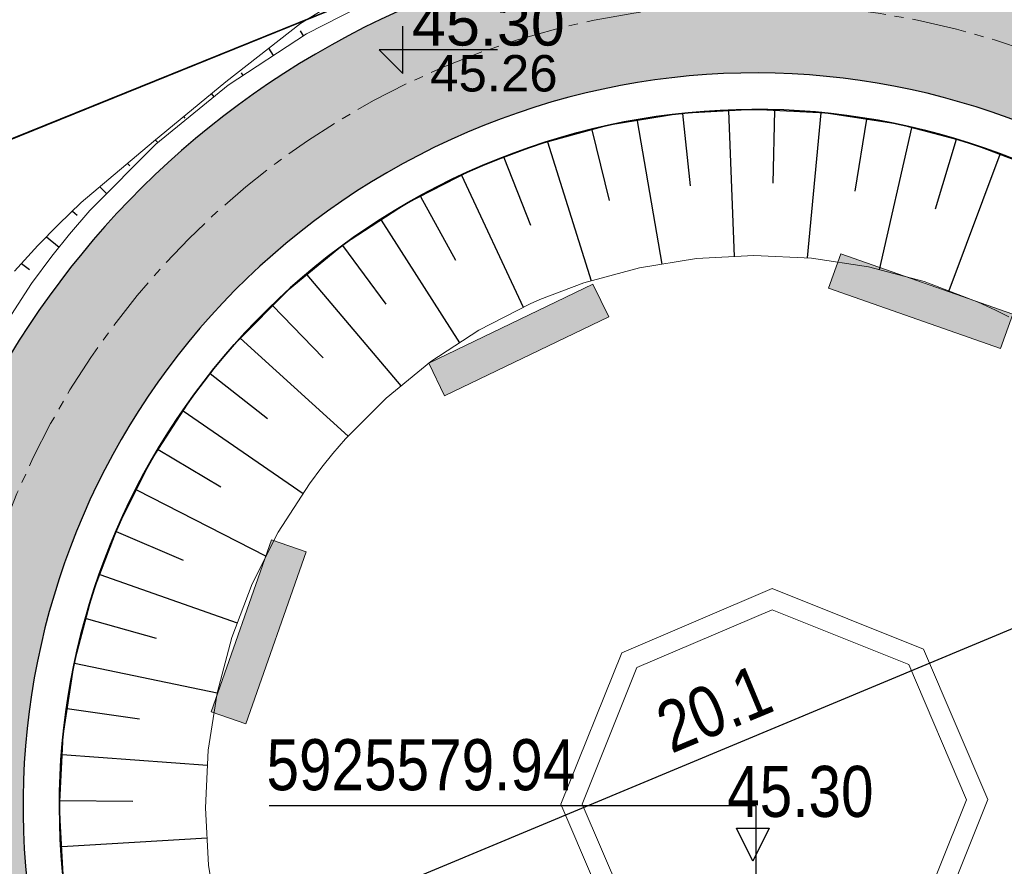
# Model space of a CAD drawing. Header units: metres. Extents: x 0 to 5465380, y 0 to 5925815.
# Tile 58 of 141: x 5463892 to 5463906, y 5925579 to 5925591. Entities that reach past the tile are written whole.
import ezdxf

# ---------------------------------------------------------------- set-up
doc = ezdxf.new("R2010")
doc.units = ezdxf.units.M
for name, pattern in [('CENTER2', [1.125, 0.75, -0.125, 0.125, -0.125]), ('PRZER1-1', [2, 1, -1]), ('PRZER3-1', [4, 3, -1])]:
    doc.linetypes.add(name, pattern=pattern)
for name, color, linetype, lineweight in [('! DB - Nawierzchnia zjazdów', 6, 'Continuous', 30), ('$DR - obrzeże 8x30', 34, 'Continuous', 30), ('$DR - osie ścieżek', 7, 'CENTER2', 15), ('$DR - wyp. chodnik', 44, 'Continuous', 5), ('$DR - zał. arch.', 7, 'Continuous', 13), ('$DR - zał. droga', 7, 'Continuous', 13), ('$DR - zał. mapa', 250, 'Continuous', 0), ('0_Nr_Pióra__141', 7, 'Continuous', 0), ('___ławki_Nr_Pióra__141', 7, 'Continuous', 0), ('___ławki_Nr_Pióra__246', 34, 'Continuous', 211)]:
    doc.layers.add(name, color=color, linetype=linetype, lineweight=lineweight)
for name, color, linetype in [('$DR - rzędne', 1, 'Continuous'), ('$DR - wymiary', 7, 'Continuous'), ('AecObjExplode_rys 1_Vport_D5A', 7, 'Continuous'), ('AecObjExplode_rys 3_Vport_DDD', 7, 'Continuous'), ('AecObjExplode_rys 4_Vport_E22', 7, 'Continuous'), ('C-DROGI-KORYTARZE', 7, 'Continuous'), ('C-DROGI-SYTUACJA-ETYKIETY', 7, 'Continuous'), ('C-DZIALKI', 5, 'Continuous')]:
    doc.layers.add(name, color=color, linetype=linetype)
for name, color, linetype, lineweight, true_color in [('EGBD03', 7, 'Continuous', 18, 0x008000), ('EGBK02', 7, 'PRZER3-1', 18, 0x008000), ('EGBU01', 7, 'PRZER1-1', 18, 0x008000)]:
    doc.layers.add(name, color=color, linetype=linetype, lineweight=lineweight, true_color=true_color)
doc.styles.add('ARIAL 2', font='ARIALN.TTF')
doc.styles.get("Standard").update_dxf_attribs({"font": 'arial.ttf'})
doc.dimstyles.new('LINIOWY', dxfattribs={"dimtxt": 0.7, "dimasz": 0.3, "dimexe": 0.3, "dimexo": 0, "dimgap": 0.2, "dimtad": 1, "dimzin": 9, "dimdsep": 46, "dimtxsty": 'ARIAL 2', "dimblk": 'OBLIQUE', "dimcen": 0, "dimdle": 0.2, "dimclrd": 7, "dimclre": 7, "dimclrt": 1, "dimadec": 0, "dimazin": 0, "dimtfac": 1, "dimtofl": 0, "dimtmove": 1, "dimatfit": 3, "dimldrblk": 'OBLIQUE', "dimfxl": 0.3, "dimfxlon": 1, "dimtolj": 1, "dimtzin": 1, "dimarcsym": 0})

# ---------------------------------------------------------------- blocks, each defined once
blk = doc.blocks.new('GK.6640.1913.2022 szara')
at = {"layer": 'EGBD03', "color": 52, "linetype": 'Continuous', "lineweight": 30}
blk.add_lwpolyline([(5463976.53, 5925486.659), (5463970.344, 5925578.524), (5463983.032, 5925590.042), (5463928.32, 5925650.72), (5463927.256, 5925651.9), (5463894.766, 5925638.737), (5463911.73, 5925597.06), (5463843.77, 5925569.527), (5463856.962, 5925537.116), (5463925.884, 5925562.287), (5463928.865, 5925568.698), (5463933.562, 5925570.413), (5463940.422, 5925551.628), (5463935.726, 5925549.913), (5463929.655, 5925553.021), (5463860.732, 5925527.855), (5463901.732, 5925427.127), (5463960.738, 5925457.702)], close=True, dxfattribs=at)
blk.add_lwpolyline([(5463835.255, 5925590.447), (5463843.77, 5925569.527), (5463911.73, 5925597.06), (5463894.766, 5925638.737)], dxfattribs=at)
at = {"layer": 'EGBK02', "color": 252, "linetype": 'PRZER3-1', "lineweight": 18, "ltscale": 0.5}
blk.add_lwpolyline([(5463856.962, 5925537.116), (5463860.732, 5925527.855), (5463899.34, 5925515.62), (5463908.85, 5925504.3), (5463937.87, 5925497.24), (5463946.13, 5925487.11), (5463947.1, 5925482.79), (5463950.95, 5925472.07), (5463950.99, 5925465.56), (5463952.34, 5925458.74), (5463949.58, 5925451.92), (5463960.738, 5925457.702), (5463976.53, 5925486.659), (5463970.344, 5925578.524), (5463983.032, 5925590.042), (5463928.32, 5925650.72), (5463927.256, 5925651.9), (5463894.766, 5925638.737), (5463911.73, 5925597.06), (5463843.77, 5925569.527)], close=True, dxfattribs=at)
blk.add_lwpolyline([(5463949.58, 5925451.92), (5463952.34, 5925458.74), (5463950.99, 5925465.56), (5463950.95, 5925472.07), (5463947.1, 5925482.79), (5463946.13, 5925487.11), (5463937.87, 5925497.24), (5463908.85, 5925504.3), (5463899.34, 5925515.62), (5463860.732, 5925527.855), (5463856.962, 5925537.116), (5463843.77, 5925569.527), (5463911.73, 5925597.06), (5463894.766, 5925638.737), (5463873.872, 5925630.272)], dxfattribs=at)
at = {"layer": 'EGBU01', "color": 252, "linetype": 'PRZER1-1', "ltscale": 0.5}
blk.add_lwpolyline([(5463856.962, 5925537.116), (5463860.732, 5925527.855), (5463899.34, 5925515.62), (5463908.85, 5925504.3), (5463937.87, 5925497.24), (5463946.13, 5925487.11), (5463947.1, 5925482.79), (5463950.95, 5925472.07), (5463950.99, 5925465.56), (5463952.34, 5925458.74), (5463949.58, 5925451.92), (5463960.738, 5925457.702), (5463976.53, 5925486.659), (5463970.344, 5925578.524), (5463983.032, 5925590.042), (5463928.32, 5925650.72), (5463927.256, 5925651.9), (5463894.766, 5925638.737), (5463911.73, 5925597.06), (5463843.77, 5925569.527)], close=True, dxfattribs=at)
blk.add_lwpolyline([(5463860.732, 5925527.855), (5463856.962, 5925537.116), (5463843.77, 5925569.527), (5463911.73, 5925597.06), (5463894.766, 5925638.737), (5463873.872, 5925630.272)], dxfattribs=at)
blk = doc.blocks.new('świetlica_bezrzecze_PB_PZT oczyszczony')
at = {"layer": '___ławki_Nr_Pióra__246', "linetype": 'Continuous'}
for points in [[(5463905.607, 5925586.208), (5463905.773, 5925586.68), (5463903.414, 5925587.508), (5463903.248, 5925587.036)], [(5463900.234, 5925586.642), (5463900.017, 5925587.093), (5463897.764, 5925586.01), (5463897.981, 5925585.559)], [(5463896.082, 5925583.421), (5463895.61, 5925583.586), (5463894.782, 5925581.227), (5463895.254, 5925581.062)]]:
    blk.add_hatch(color=256, dxfattribs=at).paths.add_polyline_path(points, flags=0)
at = {"layer": '0_Nr_Pióra__141', "linetype": 'Continuous', "flags": 128}
for points in [[(5463904.598, 5925577.943), (5463905.432, 5925580.022), (5463904.551, 5925582.083), (5463902.472, 5925582.917), (5463900.411, 5925582.036), (5463899.577, 5925579.958), (5463900.458, 5925577.896), (5463902.536, 5925577.062)], [(5463904.346, 5925581.874), (5463902.475, 5925582.625), (5463900.62, 5925581.832), (5463899.869, 5925579.961), (5463900.662, 5925578.106), (5463902.533, 5925577.355), (5463904.388, 5925578.148), (5463905.139, 5925580.019)]]:
    blk.add_lwpolyline(points, close=True, dxfattribs=at)
at = {"layer": '___ławki_Nr_Pióra__141', "linetype": 'Continuous', "flags": 128}
for points in [[(5463905.607, 5925586.208), (5463905.773, 5925586.68), (5463903.414, 5925587.508), (5463903.248, 5925587.036)], [(5463900.234, 5925586.642), (5463900.017, 5925587.093), (5463897.764, 5925586.01), (5463897.981, 5925585.559)], [(5463896.082, 5925583.421), (5463895.61, 5925583.586), (5463894.782, 5925581.227), (5463895.254, 5925581.062)]]:
    blk.add_lwpolyline(points, close=True, dxfattribs=at)
blk = doc.blocks.new('Rys. 2. Plan sytuacyjny Cynamonowa')
at = {"layer": '! DB - Nawierzchnia zjazdów', "lineweight": 9, "true_color": 0x5994a6}
h = blk.add_hatch(dxfattribs=at)
h.set_pattern_fill('ANSI37', color=135, scale=0.15, angle=26)
h.set_pattern_definition([(71, (0, 0), (-0.45030322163, 0.15505183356), []), (161, (0, 0), (-0.15505183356, -0.45030322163), [])])
edge = h.paths.add_edge_path()
edge.add_line((5463812.143, 5925608.65), (5463827.843, 5925615.171))
edge.add_arc((5463830.144, 5925609.63), 6, 112.5554, 202.1104)
edge.add_line((5463824.586, 5925607.372), (5463896.975, 5925429.191))
edge.add_arc((5463902.534, 5925431.449), 6, 202.1104, 297.3667)
edge.add_line((5463905.292, 5925426.121), (5463890.131, 5925418.273))
edge.add_arc((5463887.373, 5925423.602), 6, 297.3667, 382.1104)
edge.add_line((5463892.931, 5925425.86), (5463820.003, 5925605.367))
edge.add_arc((5463814.444, 5925603.109), 6, 22.1104, 112.5569)
blk = doc.blocks.new('kota')
at = {"color": 0, "linetype": 'ByBlock', "lineweight": -2}
for p, q in [((0, 0), (0, 1)), ((2, 0.5), (-0.5, 0.5)), ((-0.5, 0.5), (0, 0))]:
    blk.add_line(p, q, dxfattribs=at)
blk = doc.blocks.new('_OBLIQUE')
at = {"color": 0, "linetype": 'ByBlock'}
blk.add_line((-0.5, -0.5), (0.5, 0.5), dxfattribs=at)
blk = doc.blocks.new('*D22')
at = {"layer": '$DR - wymiary', "color": 7, "lineweight": -2, "transparency": 16777216}
for p, q in [((5463911.27, 5925584.34), (5463911.039, 5925584.894)), ((5463892.45, 5925576.812), (5463911.339, 5925584.694)), ((5463892.75, 5925576.612), (5463892.519, 5925577.166))]:
    blk.add_line(p, q, dxfattribs=at)
at = {"layer": 'Defpoints', "color": 0, "transparency": 16777216}
for p in [(5463911.154, 5925584.617), (5463911.808, 5925583.051), (5463892.977, 5925576.067)]:
    blk.add_point(p, dxfattribs=at)
at = {"layer": '$DR - wymiary', "color": 7, "lineweight": -2, "transparency": 16777216, "xscale": 0.3, "yscale": 0.3, "zscale": 0.3}
for p, rotation in [((5463911.154, 5925584.617), 22.6490007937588), ((5463892.634, 5925576.889), 202.6490007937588)]:
    blk.add_blockref('_OBLIQUE', p, dxfattribs=dict(at, rotation=rotation))
at = {"layer": '$DR - wymiary', "color": 1, "transparency": 16777216, "insert": (5463901.68, 5925581.267), "char_height": 0.7, "attachment_point": 5, "rotation": 22.649, "style": 'ARIAL 2'}
blk.add_mtext('\\A1;20.1', dxfattribs=at)
blk = doc.blocks.new('*D137')
at = {"layer": '$DR - wymiary', "color": 7, "lineweight": -2, "transparency": 16777216}
blk.add_line((5463958.724, 5925585.382), (5463964.93, 5925585.382), dxfattribs=at)
at = {"layer": 'Defpoints', "color": 0, "transparency": 16777216}
for p in [(5463958.724, 5925585.382), (5463960.561, 5925585.382), (0, 0)]:
    blk.add_point(p, dxfattribs=at)
at = {"layer": '$DR - wymiary', "color": 1, "transparency": 16777216, "insert": (5463962.845, 5925585.94), "char_height": 0.7, "attachment_point": 5, "style": 'ARIAL 2'}
blk.add_mtext('\\A1;5925585.38', dxfattribs=at)
blk = doc.blocks.new('*D138')
at = {"layer": '$DR - wymiary', "color": 7, "lineweight": -2, "transparency": 16777216}
blk.add_line((5463958.724, 5925585.382), (5463958.724, 5925592.131), dxfattribs=at)
at = {"layer": 'Defpoints', "color": 0, "transparency": 16777216}
for p in [(5463958.724, 5925587.769), (5463958.724, 5925585.382), (0, 0)]:
    blk.add_point(p, dxfattribs=at)
at = {"layer": '$DR - wymiary', "color": 1, "transparency": 16777216, "insert": (5463958.166, 5925590.05), "char_height": 0.7, "attachment_point": 5, "rotation": 90, "style": 'ARIAL 2'}
blk.add_mtext('\\A1;5463958.72', dxfattribs=at)
blk = doc.blocks.new('*D139')
at = {"layer": '$DR - wymiary', "color": 7, "lineweight": -2, "transparency": 16777216}
blk.add_line((5463922.753, 5925589.968), (5463916.372, 5925589.968), dxfattribs=at)
at = {"layer": 'Defpoints', "color": 0, "transparency": 16777216}
for p in [(5463920.738, 5925589.968), (5463922.753, 5925589.968), (0, 0)]:
    blk.add_point(p, dxfattribs=at)
at = {"layer": '$DR - wymiary', "color": 1, "transparency": 16777216, "insert": (5463918.455, 5925590.526), "char_height": 0.7, "attachment_point": 5, "style": 'ARIAL 2'}
blk.add_mtext('\\A1;5925589.97', dxfattribs=at)
blk = doc.blocks.new('*D140')
at = {"layer": '$DR - wymiary', "color": 7, "lineweight": -2, "transparency": 16777216}
blk.add_line((5463922.753, 5925589.968), (5463922.753, 5925583.407), dxfattribs=at)
at = {"layer": 'Defpoints', "color": 0, "transparency": 16777216}
for p in [(5463922.753, 5925589.968), (5463922.753, 5925587.778), (0, 0)]:
    blk.add_point(p, dxfattribs=at)
at = {"layer": '$DR - wymiary', "color": 1, "transparency": 16777216, "insert": (5463922.195, 5925585.493), "char_height": 0.7, "attachment_point": 5, "rotation": 90, "style": 'ARIAL 2'}
blk.add_mtext('\\A1;5463922.75', dxfattribs=at)
blk = doc.blocks.new('*D141')
at = {"layer": '$DR - wymiary', "color": 7, "lineweight": -2, "transparency": 16777216}
blk.add_line((5463902.252, 5925579.937), (5463902.252, 5925574.012), dxfattribs=at)
at = {"layer": 'Defpoints', "color": 0, "transparency": 16777216}
for p in [(5463902.252, 5925579.937), (5463902.252, 5925578.383), (0, 0)]:
    blk.add_point(p, dxfattribs=at)
at = {"layer": '$DR - wymiary', "color": 1, "transparency": 16777216, "insert": (5463901.695, 5925576.097), "char_height": 0.7, "attachment_point": 5, "rotation": 90, "style": 'ARIAL 2'}
blk.add_mtext('\\A1;5463902.25', dxfattribs=at)
blk = doc.blocks.new('*D142')
at = {"layer": '$DR - wymiary', "color": 7, "lineweight": -2, "transparency": 16777216}
blk.add_line((5463902.252, 5925579.937), (5463895.575, 5925579.937), dxfattribs=at)
at = {"layer": 'Defpoints', "color": 0, "transparency": 16777216}
for p in [(5463899.94, 5925579.937), (5463902.252, 5925579.937), (0, 0)]:
    blk.add_point(p, dxfattribs=at)
at = {"layer": '$DR - wymiary', "color": 1, "transparency": 16777216, "insert": (5463897.658, 5925580.495), "char_height": 0.7, "attachment_point": 5, "style": 'ARIAL 2'}
blk.add_mtext('\\A1;5925579.94', dxfattribs=at)
blk = doc.blocks.new('AecObjExplode_rys 1_Vport_D5A')
at = {"layer": 'C-DROGI-KORYTARZE', "color": 92, "linetype": 'Continuous', "lineweight": 9}
for p, q in [((5463896.005, 5925590.668), (5463897.12, 5925591.351)), ((5463896.088, 5925590.524), (5463897.229, 5925591.11)), ((5463894.981, 5925589.869), (5463896.005, 5925590.668)), ((5463895.016, 5925589.822), (5463896.088, 5925590.524)), ((5463893.988, 5925589.049), (5463894.981, 5925589.869)), ((5463894.022, 5925589.011), (5463895.016, 5925589.822)), ((5463900.232, 5925589.271), (5463901.219, 5925589.431)), ((5463901.219, 5925589.431), (5463902.217, 5925589.487)), ((5463902.217, 5925589.487), (5463903.215, 5925589.439)), ((5463903.215, 5925589.439), (5463904.203, 5925589.286)), ((5463899.268, 5925589.009), (5463900.232, 5925589.271)), ((5463904.203, 5925589.286), (5463905.169, 5925589.031)), ((5463892.997, 5925588.21), (5463893.988, 5925589.049)), ((5463893.119, 5925588.101), (5463894.022, 5925589.011)), ((5463898.504, 5925588.721), (5463899.268, 5925589.009)), ((5463905.169, 5925589.031), (5463906.104, 5925588.676)), ((5463897.447, 5925588.191), (5463898.336, 5925588.648)), ((5463898.336, 5925588.648), (5463898.504, 5925588.721)), ((5463892.685, 5925587.908), (5463892.997, 5925588.21)), ((5463896.611, 5925587.643), (5463897.447, 5925588.191)), ((5463892.84, 5925587.779), (5463893.119, 5925588.101)), ((5463892.406, 5925587.622), (5463892.685, 5925587.908)), ((5463892.595, 5925587.474), (5463892.84, 5925587.779)), ((5463892.085, 5925587.268), (5463892.406, 5925587.622)), ((5463895.836, 5925587.011), (5463896.611, 5925587.643)), ((5463892.316, 5925587.102), (5463892.595, 5925587.474)), ((5463900.655, 5925587.317), (5463901.435, 5925587.443)), ((5463901.435, 5925587.443), (5463902.224, 5925587.487)), ((5463902.224, 5925587.487), (5463903.013, 5925587.449)), ((5463903.013, 5925587.449), (5463903.794, 5925587.328)), ((5463899.893, 5925587.109), (5463900.655, 5925587.317)), ((5463903.794, 5925587.328), (5463904.558, 5925587.127)), ((5463899.289, 5925586.882), (5463899.893, 5925587.109)), ((5463904.558, 5925587.127), (5463905.297, 5925586.846)), ((5463891.621, 5925586.024), (5463892.316, 5925587.102)), ((5463895.132, 5925586.302), (5463895.836, 5925587.011)), ((5463899.156, 5925586.823), (5463899.289, 5925586.882)), ((5463905.297, 5925586.846), (5463905.535, 5925586.736)), ((5463898.453, 5925586.462), (5463899.156, 5925586.823)), ((5463905.535, 5925586.736), (5463905.72, 5925586.644)), ((5463897.792, 5925586.029), (5463898.453, 5925586.462)), ((5463894.915, 5925586.05), (5463895.132, 5925586.302)), ((5463894.723, 5925585.813), (5463894.915, 5925586.05)), ((5463897.18, 5925585.53), (5463897.792, 5925586.029)), ((5463894.506, 5925585.523), (5463894.723, 5925585.813)), ((5463893.964, 5925584.683), (5463894.506, 5925585.523)), ((5463896.623, 5925584.969), (5463897.18, 5925585.53)), ((5463896.451, 5925584.77), (5463896.623, 5925584.969)), ((5463893.514, 5925583.79), (5463893.964, 5925584.683)), ((5463896.3, 5925584.583), (5463896.451, 5925584.77)), ((5463896.128, 5925584.353), (5463896.3, 5925584.583)), ((5463895.7, 5925583.689), (5463896.128, 5925584.353)), ((5463893.159, 5925582.856), (5463893.514, 5925583.79)), ((5463895.344, 5925582.983), (5463895.7, 5925583.689)), ((5463895.063, 5925582.245), (5463895.344, 5925582.983)), ((5463892.904, 5925581.889), (5463893.159, 5925582.856)), ((5463894.861, 5925581.481), (5463895.063, 5925582.245)), ((5463892.751, 5925580.902), (5463892.904, 5925581.889)), ((5463894.741, 5925580.7), (5463894.861, 5925581.481)), ((5463892.702, 5925579.903), (5463892.751, 5925580.902)), ((5463894.702, 5925579.91), (5463894.741, 5925580.7)), ((5463892.758, 5925578.905), (5463892.702, 5925579.903)), ((5463894.746, 5925579.121), (5463894.702, 5925579.91)), ((5463894.873, 5925578.341), (5463894.746, 5925579.121))]:
    blk.add_line(p, q, dxfattribs=at)
at = {"layer": 'C-DROGI-KORYTARZE', "color": 92, "linetype": 'Continuous', "lineweight": -3}
for p, q in [((5463896.046, 5925590.496, 45.337), (5463896.005, 5925590.566, 45.297)), ((5463895.635, 5925590.227, 45.343), (5463895.57, 5925590.329, 45.282)), ((5463895.221, 5925589.956, 45.349), (5463895.198, 5925589.989, 45.329)), ((5463894.821, 5925589.663, 45.354), (5463894.786, 5925589.708, 45.335)), ((5463894.401, 5925589.39, 45.362), (5463894.418, 5925589.369, 45.361)), ((5463894.015, 5925589.071, 45.389), (5463894.049, 5925589.033, 45.365)), ((5463893.633, 5925588.748, 45.416), (5463893.665, 5925588.716, 45.393)), ((5463893.252, 5925588.425, 45.443), (5463893.349, 5925588.333, 45.376)), ((5463892.877, 5925588.094, 45.47), (5463892.944, 5925588.036, 45.425)), ((5463892.523, 5925587.742, 45.498), (5463892.698, 5925587.601, 45.386)), ((5463892.182, 5925587.376, 45.526), (5463892.291, 5925587.295, 45.459))]:
    blk.add_line(p, q, dxfattribs=at)
at = {"layer": 'C-DROGI-KORYTARZE', "color": 54, "linetype": 'Continuous', "lineweight": -3}
for p, q in [((5463901.245, 5925589.433, 45.272), (5463901.351, 5925588.439, 45.252)), ((5463901.877, 5925589.468, 45.261), (5463901.955, 5925587.472, 45.221)), ((5463902.508, 5925589.473, 45.25), (5463902.481, 5925588.475, 45.23)), ((5463903.14, 5925589.442, 45.239), (5463902.954, 5925587.452, 45.199)), ((5463900.621, 5925589.334, 45.283), (5463900.962, 5925587.366, 45.243)), ((5463903.766, 5925589.354, 45.228), (5463903.607, 5925588.368, 45.208)), ((5463900.002, 5925589.209, 45.293), (5463900.237, 5925588.238, 45.273)), ((5463904.387, 5925589.238, 45.216), (5463903.94, 5925587.29, 45.176)), ((5463899.391, 5925589.043, 45.304), (5463899.99, 5925587.136, 45.264)), ((5463904.998, 5925589.076, 45.204), (5463904.711, 5925588.119, 45.184)), ((5463905.595, 5925588.869, 45.192), (5463904.895, 5925586.999, 45.152)), ((5463898.796, 5925588.831, 45.314), (5463899.158, 5925587.9, 45.294)), ((5463898.214, 5925588.585, 45.324), (5463899.06, 5925586.774, 45.284)), ((5463897.652, 5925588.296, 45.333), (5463898.133, 5925587.421, 45.313)), ((5463897.11, 5925587.97, 45.343), (5463898.187, 5925586.288, 45.303)), ((5463896.583, 5925587.621, 45.352), (5463897.177, 5925586.816, 45.332)), ((5463896.093, 5925587.221, 45.361), (5463897.383, 5925585.696, 45.321)), ((5463895.624, 5925586.798, 45.37), (5463896.318, 5925586.08, 45.35)), ((5463895.179, 5925586.349, 45.378), (5463896.66, 5925585.006, 45.338)), ((5463894.768, 5925585.868, 45.387), (5463895.552, 5925585.247, 45.367)), ((5463894.398, 5925585.356, 45.395), (5463896.043, 5925584.221, 45.355)), ((5463894.056, 5925584.824, 45.403), (5463894.914, 5925584.313, 45.383)), ((5463893.755, 5925584.269, 45.411), (5463895.535, 5925583.361, 45.371)), ((5463893.479, 5925583.7, 45.419), (5463894.398, 5925583.306, 45.399)), ((5463893.255, 5925583.109, 45.427), (5463895.139, 5925582.445, 45.387)), ((5463893.066, 5925582.506, 45.434), (5463894.028, 5925582.237, 45.414)), ((5463892.905, 5925581.894, 45.442), (5463894.862, 5925581.484, 45.402)), ((5463892.808, 5925581.269, 45.449), (5463893.797, 5925581.13, 45.429)), ((5463892.738, 5925580.642, 45.456), (5463894.731, 5925580.494, 45.416)), ((5463892.707, 5925580.01, 45.463), (5463893.707, 5925580.002, 45.443)), ((5463892.732, 5925579.378, 45.469), (5463894.725, 5925579.496, 45.429))]:
    blk.add_line(p, q, dxfattribs=at)
at = {"layer": 'C-DZIALKI', "color": 7, "linetype": 'Continuous', "lineweight": 35}
blk.add_arc((5463902.252, 5925579.937), 9.55, 304.0228, 282.1975, dxfattribs=at)
blk = doc.blocks.new('AecObjExplode_rys 4_Vport_E22')
at = {"layer": 'C-DROGI-KORYTARZE', "color": 92, "linetype": 'Continuous', "lineweight": 9}
for p, q in [((5463896.005, 5925590.668), (5463897.12, 5925591.351)), ((5463896.088, 5925590.524), (5463897.229, 5925591.11)), ((5463894.981, 5925589.869), (5463896.005, 5925590.668)), ((5463895.016, 5925589.822), (5463896.088, 5925590.524)), ((5463893.988, 5925589.049), (5463894.981, 5925589.869)), ((5463894.022, 5925589.011), (5463895.016, 5925589.822)), ((5463900.232, 5925589.271), (5463901.219, 5925589.431)), ((5463901.219, 5925589.431), (5463902.217, 5925589.487)), ((5463902.217, 5925589.487), (5463903.215, 5925589.439)), ((5463903.215, 5925589.439), (5463904.203, 5925589.286)), ((5463899.268, 5925589.009), (5463900.232, 5925589.271)), ((5463904.203, 5925589.286), (5463905.169, 5925589.031)), ((5463892.997, 5925588.21), (5463893.988, 5925589.049)), ((5463893.119, 5925588.101), (5463894.022, 5925589.011)), ((5463898.504, 5925588.721), (5463899.268, 5925589.009)), ((5463905.169, 5925589.031), (5463906.104, 5925588.676)), ((5463897.447, 5925588.191), (5463898.336, 5925588.648)), ((5463898.336, 5925588.648), (5463898.504, 5925588.721)), ((5463892.685, 5925587.908), (5463892.997, 5925588.21)), ((5463896.611, 5925587.643), (5463897.447, 5925588.191)), ((5463892.84, 5925587.779), (5463893.119, 5925588.101)), ((5463892.406, 5925587.622), (5463892.685, 5925587.908)), ((5463892.595, 5925587.474), (5463892.84, 5925587.779)), ((5463892.085, 5925587.268), (5463892.406, 5925587.622)), ((5463895.836, 5925587.011), (5463896.611, 5925587.643)), ((5463892.316, 5925587.102), (5463892.595, 5925587.474)), ((5463900.655, 5925587.317), (5463901.435, 5925587.443)), ((5463901.435, 5925587.443), (5463902.224, 5925587.487)), ((5463902.224, 5925587.487), (5463903.013, 5925587.449)), ((5463903.013, 5925587.449), (5463903.794, 5925587.328)), ((5463899.893, 5925587.109), (5463900.655, 5925587.317)), ((5463903.794, 5925587.328), (5463904.558, 5925587.127)), ((5463899.289, 5925586.882), (5463899.893, 5925587.109)), ((5463904.558, 5925587.127), (5463905.297, 5925586.846)), ((5463891.621, 5925586.024), (5463892.316, 5925587.102)), ((5463895.132, 5925586.302), (5463895.836, 5925587.011)), ((5463899.156, 5925586.823), (5463899.289, 5925586.882)), ((5463905.297, 5925586.846), (5463905.535, 5925586.736)), ((5463898.453, 5925586.462), (5463899.156, 5925586.823)), ((5463905.535, 5925586.736), (5463905.72, 5925586.644)), ((5463897.792, 5925586.029), (5463898.453, 5925586.462)), ((5463894.915, 5925586.05), (5463895.132, 5925586.302)), ((5463894.723, 5925585.813), (5463894.915, 5925586.05)), ((5463897.18, 5925585.53), (5463897.792, 5925586.029)), ((5463894.506, 5925585.523), (5463894.723, 5925585.813)), ((5463893.964, 5925584.683), (5463894.506, 5925585.523)), ((5463896.623, 5925584.969), (5463897.18, 5925585.53)), ((5463896.451, 5925584.77), (5463896.623, 5925584.969)), ((5463893.514, 5925583.79), (5463893.964, 5925584.683)), ((5463896.3, 5925584.583), (5463896.451, 5925584.77)), ((5463896.128, 5925584.353), (5463896.3, 5925584.583)), ((5463895.7, 5925583.689), (5463896.128, 5925584.353)), ((5463893.159, 5925582.856), (5463893.514, 5925583.79)), ((5463895.344, 5925582.983), (5463895.7, 5925583.689)), ((5463895.063, 5925582.245), (5463895.344, 5925582.983)), ((5463892.904, 5925581.889), (5463893.159, 5925582.856)), ((5463894.861, 5925581.481), (5463895.063, 5925582.245)), ((5463892.751, 5925580.902), (5463892.904, 5925581.889)), ((5463894.741, 5925580.7), (5463894.861, 5925581.481)), ((5463892.702, 5925579.903), (5463892.751, 5925580.902)), ((5463894.702, 5925579.91), (5463894.741, 5925580.7)), ((5463892.758, 5925578.905), (5463892.702, 5925579.903)), ((5463894.746, 5925579.121), (5463894.702, 5925579.91)), ((5463894.873, 5925578.341), (5463894.746, 5925579.121))]:
    blk.add_line(p, q, dxfattribs=at)
at = {"layer": 'C-DROGI-KORYTARZE', "color": 92, "linetype": 'Continuous', "lineweight": -3}
for p, q in [((5463896.046, 5925590.496, 45.337), (5463896.005, 5925590.566, 45.297)), ((5463895.635, 5925590.227, 45.343), (5463895.57, 5925590.329, 45.282)), ((5463895.221, 5925589.956, 45.349), (5463895.198, 5925589.989, 45.329)), ((5463894.821, 5925589.663, 45.354), (5463894.786, 5925589.708, 45.335)), ((5463894.401, 5925589.39, 45.362), (5463894.418, 5925589.369, 45.361)), ((5463894.015, 5925589.071, 45.389), (5463894.049, 5925589.033, 45.365)), ((5463893.633, 5925588.748, 45.416), (5463893.665, 5925588.716, 45.393)), ((5463893.252, 5925588.425, 45.443), (5463893.349, 5925588.333, 45.376)), ((5463892.877, 5925588.094, 45.47), (5463892.944, 5925588.036, 45.425)), ((5463892.523, 5925587.742, 45.498), (5463892.698, 5925587.601, 45.386)), ((5463892.182, 5925587.376, 45.526), (5463892.291, 5925587.295, 45.459))]:
    blk.add_line(p, q, dxfattribs=at)
at = {"layer": 'C-DROGI-KORYTARZE', "color": 54, "linetype": 'Continuous', "lineweight": -3}
for p, q in [((5463901.245, 5925589.433, 45.272), (5463901.351, 5925588.439, 45.252)), ((5463901.877, 5925589.468, 45.261), (5463901.955, 5925587.472, 45.221)), ((5463902.508, 5925589.473, 45.25), (5463902.481, 5925588.475, 45.23)), ((5463903.14, 5925589.442, 45.239), (5463902.954, 5925587.452, 45.199)), ((5463900.621, 5925589.334, 45.283), (5463900.962, 5925587.366, 45.243)), ((5463903.766, 5925589.354, 45.228), (5463903.607, 5925588.368, 45.208)), ((5463900.002, 5925589.209, 45.293), (5463900.237, 5925588.238, 45.273)), ((5463904.387, 5925589.238, 45.216), (5463903.94, 5925587.29, 45.176)), ((5463899.391, 5925589.043, 45.304), (5463899.99, 5925587.136, 45.264)), ((5463904.998, 5925589.076, 45.204), (5463904.711, 5925588.119, 45.184)), ((5463905.595, 5925588.869, 45.192), (5463904.895, 5925586.999, 45.152)), ((5463898.796, 5925588.831, 45.314), (5463899.158, 5925587.9, 45.294)), ((5463898.214, 5925588.585, 45.324), (5463899.06, 5925586.774, 45.284)), ((5463897.652, 5925588.296, 45.333), (5463898.133, 5925587.421, 45.313)), ((5463897.11, 5925587.97, 45.343), (5463898.187, 5925586.288, 45.303)), ((5463896.583, 5925587.621, 45.352), (5463897.177, 5925586.816, 45.332)), ((5463896.093, 5925587.221, 45.361), (5463897.383, 5925585.696, 45.321)), ((5463895.624, 5925586.798, 45.37), (5463896.318, 5925586.08, 45.35)), ((5463895.179, 5925586.349, 45.378), (5463896.66, 5925585.006, 45.338)), ((5463894.768, 5925585.868, 45.387), (5463895.552, 5925585.247, 45.367)), ((5463894.398, 5925585.356, 45.395), (5463896.043, 5925584.221, 45.355)), ((5463894.056, 5925584.824, 45.403), (5463894.914, 5925584.313, 45.383)), ((5463893.755, 5925584.269, 45.411), (5463895.535, 5925583.361, 45.371)), ((5463893.479, 5925583.7, 45.419), (5463894.398, 5925583.306, 45.399)), ((5463893.255, 5925583.109, 45.427), (5463895.139, 5925582.445, 45.387)), ((5463893.066, 5925582.506, 45.434), (5463894.028, 5925582.237, 45.414)), ((5463892.905, 5925581.894, 45.442), (5463894.862, 5925581.484, 45.402)), ((5463892.808, 5925581.269, 45.449), (5463893.797, 5925581.13, 45.429)), ((5463892.738, 5925580.642, 45.456), (5463894.731, 5925580.494, 45.416)), ((5463892.707, 5925580.01, 45.463), (5463893.707, 5925580.002, 45.443)), ((5463892.732, 5925579.378, 45.469), (5463894.725, 5925579.496, 45.429))]:
    blk.add_line(p, q, dxfattribs=at)
at = {"layer": 'C-DZIALKI', "color": 7, "linetype": 'Continuous', "lineweight": 35}
blk.add_arc((5463902.252, 5925579.937), 9.55, 304.0228, 282.1975, dxfattribs=at)
blk = doc.blocks.new('AecObjExplode_rys 3_Vport_DDD')
at = {"layer": 'C-DROGI-KORYTARZE', "color": 92, "linetype": 'Continuous', "lineweight": 9}
for p, q in [((5463896.005, 5925590.668), (5463897.12, 5925591.351)), ((5463896.088, 5925590.524), (5463897.229, 5925591.11)), ((5463894.981, 5925589.869), (5463896.005, 5925590.668)), ((5463895.016, 5925589.822), (5463896.088, 5925590.524)), ((5463893.988, 5925589.049), (5463894.981, 5925589.869)), ((5463894.022, 5925589.011), (5463895.016, 5925589.822)), ((5463900.232, 5925589.271), (5463901.219, 5925589.431)), ((5463901.219, 5925589.431), (5463902.217, 5925589.487)), ((5463902.217, 5925589.487), (5463903.215, 5925589.439)), ((5463903.215, 5925589.439), (5463904.203, 5925589.286)), ((5463899.268, 5925589.009), (5463900.232, 5925589.271)), ((5463904.203, 5925589.286), (5463905.169, 5925589.031)), ((5463892.997, 5925588.21), (5463893.988, 5925589.049)), ((5463893.119, 5925588.101), (5463894.022, 5925589.011)), ((5463898.504, 5925588.721), (5463899.268, 5925589.009)), ((5463905.169, 5925589.031), (5463906.104, 5925588.676)), ((5463897.447, 5925588.191), (5463898.336, 5925588.648)), ((5463898.336, 5925588.648), (5463898.504, 5925588.721)), ((5463892.685, 5925587.908), (5463892.997, 5925588.21)), ((5463896.611, 5925587.643), (5463897.447, 5925588.191)), ((5463892.84, 5925587.779), (5463893.119, 5925588.101)), ((5463892.406, 5925587.622), (5463892.685, 5925587.908)), ((5463892.595, 5925587.474), (5463892.84, 5925587.779)), ((5463892.085, 5925587.268), (5463892.406, 5925587.622)), ((5463895.836, 5925587.011), (5463896.611, 5925587.643)), ((5463892.316, 5925587.102), (5463892.595, 5925587.474)), ((5463900.655, 5925587.317), (5463901.435, 5925587.443)), ((5463901.435, 5925587.443), (5463902.224, 5925587.487)), ((5463902.224, 5925587.487), (5463903.013, 5925587.449)), ((5463903.013, 5925587.449), (5463903.794, 5925587.328)), ((5463899.893, 5925587.109), (5463900.655, 5925587.317)), ((5463903.794, 5925587.328), (5463904.558, 5925587.127)), ((5463899.289, 5925586.882), (5463899.893, 5925587.109)), ((5463904.558, 5925587.127), (5463905.297, 5925586.846)), ((5463891.621, 5925586.024), (5463892.316, 5925587.102)), ((5463895.132, 5925586.302), (5463895.836, 5925587.011)), ((5463899.156, 5925586.823), (5463899.289, 5925586.882)), ((5463905.297, 5925586.846), (5463905.535, 5925586.736)), ((5463898.453, 5925586.462), (5463899.156, 5925586.823)), ((5463905.535, 5925586.736), (5463905.72, 5925586.644)), ((5463897.792, 5925586.029), (5463898.453, 5925586.462)), ((5463894.915, 5925586.05), (5463895.132, 5925586.302)), ((5463894.723, 5925585.813), (5463894.915, 5925586.05)), ((5463897.18, 5925585.53), (5463897.792, 5925586.029)), ((5463894.506, 5925585.523), (5463894.723, 5925585.813)), ((5463893.964, 5925584.683), (5463894.506, 5925585.523)), ((5463896.623, 5925584.969), (5463897.18, 5925585.53)), ((5463896.451, 5925584.77), (5463896.623, 5925584.969)), ((5463893.514, 5925583.79), (5463893.964, 5925584.683)), ((5463896.3, 5925584.583), (5463896.451, 5925584.77)), ((5463896.128, 5925584.353), (5463896.3, 5925584.583)), ((5463895.7, 5925583.689), (5463896.128, 5925584.353)), ((5463893.159, 5925582.856), (5463893.514, 5925583.79)), ((5463895.344, 5925582.983), (5463895.7, 5925583.689)), ((5463895.063, 5925582.245), (5463895.344, 5925582.983)), ((5463892.904, 5925581.889), (5463893.159, 5925582.856)), ((5463894.861, 5925581.481), (5463895.063, 5925582.245)), ((5463892.751, 5925580.902), (5463892.904, 5925581.889)), ((5463894.741, 5925580.7), (5463894.861, 5925581.481)), ((5463892.702, 5925579.903), (5463892.751, 5925580.902)), ((5463894.702, 5925579.91), (5463894.741, 5925580.7)), ((5463892.758, 5925578.905), (5463892.702, 5925579.903)), ((5463894.746, 5925579.121), (5463894.702, 5925579.91)), ((5463894.873, 5925578.341), (5463894.746, 5925579.121))]:
    blk.add_line(p, q, dxfattribs=at)
at = {"layer": 'C-DROGI-KORYTARZE', "color": 92, "linetype": 'Continuous', "lineweight": -3}
for p, q in [((5463896.046, 5925590.496, 45.337), (5463896.005, 5925590.566, 45.297)), ((5463895.635, 5925590.227, 45.343), (5463895.57, 5925590.329, 45.282)), ((5463895.221, 5925589.956, 45.349), (5463895.198, 5925589.989, 45.329)), ((5463894.821, 5925589.663, 45.354), (5463894.786, 5925589.708, 45.335)), ((5463894.401, 5925589.39, 45.362), (5463894.418, 5925589.369, 45.361)), ((5463894.015, 5925589.071, 45.389), (5463894.049, 5925589.033, 45.365)), ((5463893.633, 5925588.748, 45.416), (5463893.665, 5925588.716, 45.393)), ((5463893.252, 5925588.425, 45.443), (5463893.349, 5925588.333, 45.376)), ((5463892.877, 5925588.094, 45.47), (5463892.944, 5925588.036, 45.425)), ((5463892.523, 5925587.742, 45.498), (5463892.698, 5925587.601, 45.386)), ((5463892.182, 5925587.376, 45.526), (5463892.291, 5925587.295, 45.459))]:
    blk.add_line(p, q, dxfattribs=at)
at = {"layer": 'C-DROGI-KORYTARZE', "color": 54, "linetype": 'Continuous', "lineweight": -3}
for p, q in [((5463901.245, 5925589.433, 45.272), (5463901.351, 5925588.439, 45.252)), ((5463901.877, 5925589.468, 45.261), (5463901.955, 5925587.472, 45.221)), ((5463902.508, 5925589.473, 45.25), (5463902.481, 5925588.475, 45.23)), ((5463903.14, 5925589.442, 45.239), (5463902.954, 5925587.452, 45.199)), ((5463900.621, 5925589.334, 45.283), (5463900.962, 5925587.366, 45.243)), ((5463903.766, 5925589.354, 45.228), (5463903.607, 5925588.368, 45.208)), ((5463900.002, 5925589.209, 45.293), (5463900.237, 5925588.238, 45.273)), ((5463904.387, 5925589.238, 45.216), (5463903.94, 5925587.29, 45.176)), ((5463899.391, 5925589.043, 45.304), (5463899.99, 5925587.136, 45.264)), ((5463904.998, 5925589.076, 45.204), (5463904.711, 5925588.119, 45.184)), ((5463905.595, 5925588.869, 45.192), (5463904.895, 5925586.999, 45.152)), ((5463898.796, 5925588.831, 45.314), (5463899.158, 5925587.9, 45.294)), ((5463898.214, 5925588.585, 45.324), (5463899.06, 5925586.774, 45.284)), ((5463897.652, 5925588.296, 45.333), (5463898.133, 5925587.421, 45.313)), ((5463897.11, 5925587.97, 45.343), (5463898.187, 5925586.288, 45.303)), ((5463896.583, 5925587.621, 45.352), (5463897.177, 5925586.816, 45.332)), ((5463896.093, 5925587.221, 45.361), (5463897.383, 5925585.696, 45.321)), ((5463895.624, 5925586.798, 45.37), (5463896.318, 5925586.08, 45.35)), ((5463895.179, 5925586.349, 45.378), (5463896.66, 5925585.006, 45.338)), ((5463894.768, 5925585.868, 45.387), (5463895.552, 5925585.247, 45.367)), ((5463894.398, 5925585.356, 45.395), (5463896.043, 5925584.221, 45.355)), ((5463894.056, 5925584.824, 45.403), (5463894.914, 5925584.313, 45.383)), ((5463893.755, 5925584.269, 45.411), (5463895.535, 5925583.361, 45.371)), ((5463893.479, 5925583.7, 45.419), (5463894.398, 5925583.306, 45.399)), ((5463893.255, 5925583.109, 45.427), (5463895.139, 5925582.445, 45.387)), ((5463893.066, 5925582.506, 45.434), (5463894.028, 5925582.237, 45.414)), ((5463892.905, 5925581.894, 45.442), (5463894.862, 5925581.484, 45.402)), ((5463892.808, 5925581.269, 45.449), (5463893.797, 5925581.13, 45.429)), ((5463892.738, 5925580.642, 45.456), (5463894.731, 5925580.494, 45.416)), ((5463892.707, 5925580.01, 45.463), (5463893.707, 5925580.002, 45.443)), ((5463892.732, 5925579.378, 45.469), (5463894.725, 5925579.496, 45.429))]:
    blk.add_line(p, q, dxfattribs=at)
at = {"layer": 'C-DZIALKI', "color": 7, "linetype": 'Continuous', "lineweight": 35}
blk.add_arc((5463902.252, 5925579.937), 9.55, 304.0228, 282.1975, dxfattribs=at)

msp = doc.modelspace()

# ---------------------------------------------------------------- hatches: boundary and pattern name
at = {"layer": '$DR - wyp. chodnik'}
h = msp.add_hatch(dxfattribs=at)
h.set_pattern_fill('AR-SAND', color=256, scale=0.01)
h.set_pattern_definition([(37.5, (500, 0), (-0.01600031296, 0.48941323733), [0, -0.38608, 0, -0.4318, 0, -0.41275]), (7.5, (500, 0), (0.44952328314, 0.71682510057), [0, -0.20828, 0, -0.34798, 0, -0.13335]), (327.5, (499.6876, 0), (0.790992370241, 0.001437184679), [0, -0.127, 0, -0.4572, 0, -0.5969]), (317.5, (499.6876, 0), (0.76355645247, 0.22292932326), [0, -0.0635, 0, -0.29972, 0, -0.3429])])
h.paths.add_polyline_path([(5463958.811, 5925573.433, 1.284126), (5463952.971, 5925595.856), (5463945.622, 5925613.63), (5463944.143, 5925613.018), (5463946.37, 5925607.633, 0.194771), (5463934.37, 5925592.77, 0.959366), (5463910.944, 5925588.139, 1.531072), (5463902.406, 5925567.988), (5463893.559, 5925564.306, 0.384254), (5463887.764, 5925552.083), (5463862.231, 5925541.456), (5463863.153, 5925539.241), (5463888.637, 5925549.847), (5463903.669, 5925513.728), (5463903.08, 5925513.225), (5463904.38, 5925511.705), (5463904.595, 5925511.889), (5463910.657, 5925504.009), (5463924.399, 5925502.717), (5463924.162, 5925500.211), (5463926.552, 5925499.986), (5463926.788, 5925502.493), (5463940.548, 5925501.199), (5463939.758, 5925492.8), (5463941.75, 5925492.612), (5463945.889, 5925536.637, 1.642027), (5463958.177, 5925553.955)])
h.paths.add_polyline_path([(5463914.368, 5925570.584, -0.565703), (5463929.546, 5925559.395), (5463926.129, 5925523.186), (5463905.587, 5925514.846), (5463890.146, 5925551.946, -0.414214), (5463894.404, 5925562.275)], flags=16)
h.paths.add_polyline_path([(5463892.202, 5925579.937, -1), (5463912.302, 5925579.937, -1)], flags=16)
h.paths.add_polyline_path([(5463910.621, 5925571.408, 0.241691), (5463914.061, 5925581.767, 0.332), (5463928.141, 5925579.302), (5463928.394, 5925578.805)], flags=16)
h.paths.add_polyline_path([(5463921.709, 5925573.639), (5463929.394, 5925576.838), (5463944.809, 5925546.509), (5463940.735, 5925503.19), (5463926.976, 5925504.484), (5463932.165, 5925559.475, 0.382129)], flags=16)
h.paths.add_polyline_path([(5463912.703, 5925589.968, -1), (5463932.803, 5925589.968, -1)], flags=16)
h.paths.add_polyline_path([(5463929.85, 5925580.354, 0.111618), (5463933.295, 5925584.342, 0.375671), (5463956.374, 5925560.041), (5463956.18, 5925554.068, 0.258572), (5463946.204, 5925548.178)], flags=16)
h.paths.add_polyline_path([(5463947.101, 5925605.865), (5463951.602, 5925594.979, 0.663307), (5463956.814, 5925573.586), (5463956.436, 5925561.944, -0.732242)], flags=16)
h.paths.add_polyline_path([(5463948.674, 5925585.382, -1), (5463968.774, 5925585.382, -1)], flags=16)
h.paths.add_polyline_path([(5463956.118, 5925552.165), (5463955.923, 5925546.165, 8.05786), (5463957.918, 5925545.968), (5463958.115, 5925552.043, -20.041857)], flags=16)
h.paths.add_polyline_path([(5463926.126, 5925521.027), (5463924.587, 5925504.708), (5463911.711, 5925505.919), (5463906.286, 5925512.971)], flags=16)

# ---------------------------------------------------------------- linework, layer by layer
at = {"layer": '$DR - obrzeże 8x30', "flags": 128}
msp.add_lwpolyline([(5463944.143, 5925613.018), (5463946.37, 5925607.633, 0.194771), (5463934.37, 5925592.77, 0.959366), (5463910.944, 5925588.139, 1.531072), (5463902.406, 5925567.988), (5463893.559, 5925564.306, 0.384254), (5463887.764, 5925552.083), (5463852.927, 5925537.584)], format="xyb", dxfattribs=at)
at = {"layer": '$DR - obrzeże 8x30'}
msp.add_arc((5463902.252, 5925579.937), 10.05, 300.9939, 288.1841, dxfattribs=at)
at = {"layer": '$DR - osie ścieżek'}
msp.add_circle((5463902.252, 5925579.937), 11, dxfattribs=at)
at = {"layer": '$DR - rzędne'}
msp.add_lwpolyline([(5463901.984, 5925579.631), (5463902.431, 5925579.631), (5463902.208, 5925579.175)], close=True, dxfattribs=at)

# ---------------------------------------------------------------- block references
at = {"layer": '$DR - zał. arch.'}
msp.add_blockref('świetlica_bezrzecze_PB_PZT oczyszczony', (0, 0), dxfattribs=at)
at = {"layer": '$DR - zał. droga'}
msp.add_blockref('Rys. 2. Plan sytuacyjny Cynamonowa', (0, 0), dxfattribs=at)
at = {"layer": '$DR - zał. mapa'}
msp.add_blockref('GK.6640.1913.2022 szara', (0, 0), dxfattribs=at)
at = {"layer": 'AecObjExplode_rys 1_Vport_D5A'}
msp.add_blockref('AecObjExplode_rys 1_Vport_D5A', (0, 0), dxfattribs=at)
at = {"layer": 'AecObjExplode_rys 3_Vport_DDD'}
msp.add_blockref('AecObjExplode_rys 3_Vport_DDD', (0, 0), dxfattribs=at)
at = {"layer": 'AecObjExplode_rys 4_Vport_E22'}
msp.add_blockref('AecObjExplode_rys 4_Vport_E22', (0, 0), dxfattribs=at)
at = {"layer": 'C-DROGI-SYTUACJA-ETYKIETY', "color": 7, "linetype": 'Continuous', "lineweight": -3, "xscale": 0.6500000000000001, "yscale": 0.6500000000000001, "zscale": 0.6500000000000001}
msp.add_blockref('kota', (5463897.409, 5925589.981), dxfattribs=at)

# ---------------------------------------------------------------- texts
at = {"layer": '$DR - rzędne', "color": 1, "insert": (5463902.861, 5925580.129), "char_height": 0.7, "attachment_point": 5, "style": 'ARIAL 2'}
msp.add_mtext('\\A1;45.30', dxfattribs=at)
at = {"layer": 'C-DROGI-SYTUACJA-ETYKIETY', "color": 1, "linetype": 'Continuous', "lineweight": -3, "insert": (5463897.534, 5925590.356), "char_height": 0.6, "attachment_point": 7}
msp.add_mtext('45.30', dxfattribs=at)
at = {"layer": 'C-DROGI-SYTUACJA-ETYKIETY', "color": 7, "linetype": 'Continuous', "lineweight": -3, "insert": (5463897.784, 5925589.981), "char_height": 0.5, "attachment_point": 4}
msp.add_mtext('45.26', dxfattribs=at)

# ---------------------------------------------------------------- dimensions: what is measured, and where the dimension line sits
at = {"layer": '$DR - wymiary'}
for feature_location, offset, dtype, picture, middle in [((5463958.723835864, 5925585.382389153), (0, 2.386563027), 1, '*D138', (5463958.166434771, 5925590.050091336)), ((5463922.752579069, 5925589.968201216), (-2.014375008, 0), 0, '*D139', (5463918.454916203, 5925590.525602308)), ((5463922.752579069, 5925589.968201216), (0, -2.189729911), 1, '*D140', (5463922.195177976, 5925585.492795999)), ((5463958.723835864, 5925585.382389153), (1.837338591, 0), 0, '*D137', (5463962.845417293, 5925585.939790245)), ((5463902.252050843, 5925579.937465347), (-2.31189099, 0), 0, '*D142', (5463897.657588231, 5925580.494866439)), ((5463902.252050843, 5925579.937465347), (0, -1.554438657), 1, '*D141', (5463901.69464975, 5925576.097351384))]:
    dim = msp.add_ordinate_dim(feature_location=feature_location, offset=offset, dtype=dtype, origin=(0, 0), dimstyle='LINIOWY', override={"dimfxlon": 0}, dxfattribs=at)
    dim.commit()
    dim.dimension.update_dxf_attribs({"geometry": picture, "text_midpoint": middle})
dim = msp.add_linear_dim(base=(5463911.154, 5925584.617), p1=(5463892.977, 5925576.067), p2=(5463911.808, 5925583.051), angle=202.649, dimstyle='LINIOWY', override={"dimdec": 1}, dxfattribs=at)
dim.commit()
dim.dimension.update_dxf_attribs({"geometry": '*D22', "text_midpoint": (5463901.68, 5925581.267)})

doc.saveas('drawing.dxf')
